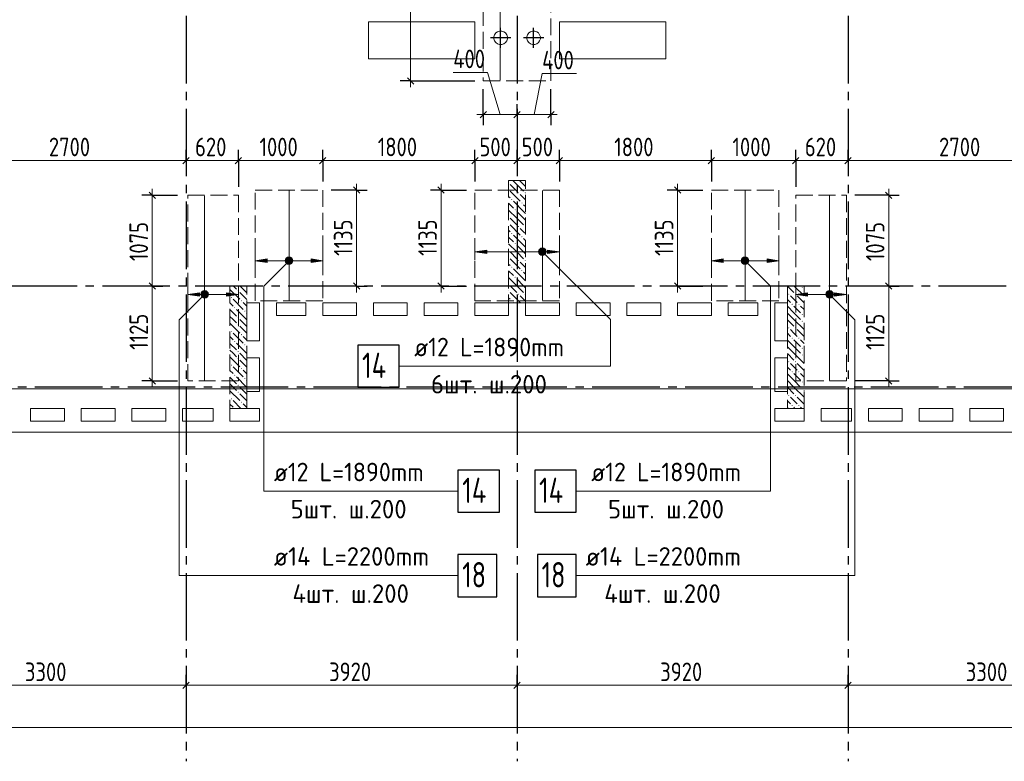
# Model space of a CAD drawing. Header units: millimetres. Extents: x 0 to 61017, y 0 to 42000.
# Tile 3 of 21: x 11830 to 23489, y 15970 to 24755. Entities that reach past the tile are written whole.
import ezdxf

# ---------------------------------------------------------------- set-up
doc = ezdxf.new("R2010")
doc.units = ezdxf.units.MM
doc.linetypes.add('______2', pattern=[270, 200, -70])
doc.linetypes.add('______5', pattern=[1100, 800, -100, 100, -100])
for name, color, linetype, lineweight in [('Standard', 7, 'Continuous', 25), ('ДОП Верх по У', 7, 'Continuous', 25), ('ЖБ Перекрытие верхний уровень', 7, 'Continuous', 35), ('ЖБ Пилон', 7, 'Continuous', 35), ('Оси', 40, '______5', 18), ('Позиционная метка номер позиции', 7, 'Continuous', 13), ('Примечания', 7, 'Continuous', 25)]:
    doc.layers.add(name, color=color, linetype=linetype, lineweight=lineweight)
doc.styles.add('GOST 2.304-81', font='txt')
doc.styles.add('ISOCPEUR', font='txt')

msp = doc.modelspace()

# ---------------------------------------------------------------- hatches: boundary and pattern name
at = {"layer": 'ДОП Верх по У', "linetype": 'Continuous', "lineweight": 13, "transparency": 33554687}
for points in [[(17988, 22025), (18001, 21974), (18001, 22038)], [(18001, 22038), (18020, 21968), (18020, 22043)], [(18001, 22038), (18001, 21974), (18020, 21968)], [(18020, 22043), (18020, 21968), (18039, 21974)], [(18020, 22043), (18039, 21974), (18039, 22038)], [(18039, 22038), (18039, 21974), (18052, 21987)], [(18039, 22038), (18052, 21987), (18052, 22025)], [(14988, 21881), (14988, 21919), (14982, 21900)], [(14988, 21919), (15001, 21868), (15001, 21932)], [(14988, 21919), (14988, 21881), (15001, 21868)], [(15001, 21932), (15020, 21862), (15020, 21938)], [(15001, 21932), (15001, 21868), (15020, 21862)], [(15020, 21938), (15020, 21862), (15039, 21868)], [(15020, 21938), (15039, 21868), (15039, 21932)], [(15039, 21932), (15039, 21868), (15052, 21881)], [(15039, 21932), (15052, 21881), (15052, 21919)], [(15052, 21919), (15052, 21881), (15057, 21900)], [(15280, 21880), (15420, 21900), (15280, 21920)], [(17988, 21987), (17988, 22025), (17982, 22006)], [(17988, 22025), (17988, 21987), (18001, 21974)], [(18052, 22025), (18052, 21987), (18057, 22006)], [(18080, 21986), (18220, 22006), (18080, 22026)], [(20388, 21881), (20388, 21919), (20382, 21900)], [(20388, 21919), (20401, 21868), (20401, 21932)], [(20388, 21919), (20388, 21881), (20401, 21868)], [(20401, 21932), (20420, 21862), (20420, 21938)], [(20401, 21932), (20401, 21868), (20420, 21862)], [(20420, 21938), (20420, 21862), (20439, 21868)], [(20420, 21938), (20439, 21868), (20439, 21932)], [(20439, 21932), (20439, 21868), (20452, 21881)], [(20439, 21932), (20452, 21881), (20452, 21919)], [(20452, 21919), (20452, 21881), (20457, 21900)], [(20680, 21880), (20820, 21900), (20680, 21920)], [(13988, 21481), (13988, 21519), (13982, 21500)], [(13988, 21519), (14001, 21468), (14001, 21532)], [(13988, 21519), (13988, 21481), (14001, 21468)], [(14001, 21532), (14020, 21462), (14020, 21538)], [(14001, 21532), (14001, 21468), (14020, 21462)], [(14020, 21538), (14020, 21462), (14039, 21468)], [(14020, 21538), (14039, 21468), (14039, 21532)], [(14039, 21532), (14039, 21468), (14052, 21481)], [(14039, 21532), (14052, 21481), (14052, 21519)], [(14052, 21519), (14052, 21481), (14057, 21500)], [(14280, 21480), (14420, 21500), (14280, 21520)], [(21388, 21481), (21388, 21519), (21382, 21500)], [(21388, 21519), (21401, 21468), (21401, 21532)], [(21388, 21519), (21388, 21481), (21401, 21468)], [(21401, 21532), (21420, 21462), (21420, 21538)], [(21401, 21532), (21401, 21468), (21420, 21462)], [(21420, 21538), (21420, 21462), (21439, 21468)], [(21420, 21538), (21439, 21468), (21439, 21532)], [(21439, 21532), (21439, 21468), (21452, 21481)], [(21439, 21532), (21452, 21481), (21452, 21519)], [(21452, 21519), (21452, 21481), (21457, 21500)], [(21480, 21480), (21620, 21500), (21480, 21520)]]:
    msp.add_hatch(color=7, dxfattribs=at).paths.add_polyline_path(points)
for points in [[(14760, 21880), (14620, 21900), (14760, 21920)], [(17360, 21986), (17220, 22006), (17360, 22026)], [(20160, 21880), (20020, 21900), (20160, 21920)], [(13960, 21480), (13820, 21500), (13960, 21520)], [(21160, 21480), (21020, 21500), (21160, 21520)]]:
    msp.add_hatch(color=7, dxfattribs=at).paths.add_polyline_path(points, flags=16)
at = {"layer": 'ЖБ Пилон', "linetype": 'Continuous', "lineweight": 18, "transparency": 33554687}
for points in [[(17620, 22827), (17623, 22823), (17620, 22820)], [(17620, 22747), (17623, 22743), (17620, 22740)], [(17650, 22623), (17657, 22630), (17663, 22623), (17657, 22617)], [(17730, 22703), (17737, 22710), (17743, 22703), (17737, 22697)], [(17810, 22703), (17817, 22710), (17820, 22707), (17820, 22700), (17817, 22697)], [(17690, 22503), (17697, 22510), (17703, 22503), (17697, 22497)], [(17770, 22583), (17777, 22590), (17783, 22583), (17777, 22577)], [(17620, 22427), (17623, 22423), (17620, 22420)], [(17620, 22347), (17623, 22343), (17620, 22340)], [(17730, 22303), (17737, 22310), (17743, 22303), (17737, 22297)], [(17810, 22303), (17817, 22310), (17820, 22307), (17820, 22300), (17817, 22297)], [(17650, 22223), (17657, 22230), (17663, 22223), (17657, 22217)], [(17770, 22183), (17777, 22190), (17783, 22183), (17777, 22177)], [(17690, 22103), (17697, 22110), (17703, 22103), (17697, 22097)], [(17620, 22027), (17623, 22023), (17620, 22020)], [(17620, 21947), (17623, 21943), (17620, 21940)], [(17650, 21823), (17657, 21830), (17663, 21823), (17657, 21817)], [(17730, 21903), (17737, 21910), (17743, 21903), (17737, 21897)], [(17810, 21903), (17817, 21910), (17820, 21907), (17820, 21900), (17817, 21897)], [(17690, 21703), (17697, 21710), (17703, 21703), (17697, 21697)], [(17770, 21783), (17777, 21790), (17783, 21783), (17777, 21777)], [(17620, 21627), (17623, 21623), (17620, 21620)], [(21090, 21583), (21097, 21590), (21103, 21583), (21097, 21577)], [(14330, 21463), (14337, 21470), (14343, 21463), (14337, 21457)], [(14410, 21543), (14417, 21550), (14423, 21543), (14417, 21537)], [(17620, 21547), (17623, 21543), (17620, 21540)], [(17730, 21503), (17737, 21510), (17743, 21503), (17737, 21497)], [(17810, 21503), (17817, 21510), (17820, 21507), (17820, 21500), (17817, 21497)], [(20930, 21503), (20937, 21510), (20943, 21503), (20937, 21497)], [(21010, 21503), (21017, 21510), (21023, 21503), (21017, 21497)], [(14370, 21343), (14377, 21350), (14383, 21343), (14377, 21337)], [(14450, 21423), (14457, 21430), (14463, 21423), (14457, 21417)], [(17650, 21423), (17657, 21430), (17663, 21423), (17657, 21417)], [(20970, 21383), (20977, 21390), (20983, 21383), (20977, 21377)], [(21050, 21383), (21057, 21390), (21063, 21383), (21057, 21377)], [(14410, 21223), (14417, 21230), (14423, 21223), (14417, 21217)], [(14490, 21303), (14497, 21310), (14503, 21303), (14497, 21297)], [(21090, 21263), (21097, 21270), (21103, 21263), (21097, 21257)], [(14410, 21143), (14417, 21150), (14423, 21143), (14417, 21137)], [(20930, 21103), (20937, 21110), (20943, 21103), (20937, 21097)], [(21010, 21103), (21017, 21110), (21023, 21103), (21017, 21097)], [(21090, 21183), (21097, 21190), (21103, 21183), (21097, 21177)], [(14330, 21063), (14337, 21070), (14343, 21063), (14337, 21057)], [(14450, 21023), (14457, 21030), (14463, 21023), (14457, 21017)], [(20970, 20983), (20977, 20990), (20983, 20983), (20977, 20977)], [(21050, 20983), (21057, 20990), (21063, 20983), (21057, 20977)], [(14370, 20943), (14377, 20950), (14383, 20943), (14377, 20937)], [(14490, 20903), (14497, 20910), (14503, 20903), (14497, 20897)], [(21090, 20863), (21097, 20870), (21103, 20863), (21097, 20857)], [(14410, 20823), (14417, 20830), (14423, 20823), (14417, 20817)], [(21090, 20783), (21097, 20790), (21103, 20783), (21097, 20777)], [(14330, 20663), (14337, 20670), (14343, 20663), (14337, 20657)], [(14410, 20743), (14417, 20750), (14423, 20743), (14417, 20737)], [(20930, 20703), (20937, 20710), (20943, 20703), (20937, 20697)], [(21010, 20703), (21017, 20710), (21023, 20703), (21017, 20697)], [(14370, 20543), (14377, 20550), (14383, 20543), (14377, 20537)], [(14450, 20623), (14457, 20630), (14463, 20623), (14457, 20617)], [(20970, 20583), (20977, 20590), (20983, 20583), (20977, 20577)], [(21050, 20583), (21057, 20590), (21063, 20583), (21057, 20577)], [(14410, 20423), (14417, 20430), (14423, 20423), (14417, 20417)], [(14490, 20503), (14497, 20510), (14503, 20503), (14497, 20497)], [(21090, 20463), (21097, 20470), (21103, 20463), (21097, 20457)], [(14410, 20343), (14417, 20350), (14423, 20343), (14417, 20337)], [(20930, 20303), (20937, 20310), (20943, 20303), (20937, 20297)], [(21010, 20303), (21017, 20310), (21023, 20303), (21017, 20297)], [(21090, 20383), (21097, 20390), (21103, 20383), (21097, 20377)], [(14330, 20263), (14337, 20270), (14343, 20263), (14337, 20257)], [(14450, 20223), (14457, 20230), (14463, 20223), (14457, 20217)], [(20970, 20183), (20977, 20190), (20983, 20183), (20977, 20177)], [(21050, 20183), (21057, 20190), (21063, 20183), (21057, 20177)]]:
    msp.add_hatch(color=7, dxfattribs=at).paths.add_polyline_path(points, flags=16)
at = {"layer": 'Позиционная метка номер позиции', "linetype": 'Continuous', "lineweight": 13, "transparency": 33554687}
for points in [[(17977, 22017), (18009, 22049), (17988, 22038)], [(18009, 22049), (17977, 22017), (17977, 21995)], [(18009, 22049), (17977, 21995), (18031, 22049)], [(18031, 22049), (17977, 21995), (17988, 21974)], [(18031, 22049), (17988, 21974), (18052, 22038)], [(18052, 22038), (17988, 21974), (18009, 21963)], [(18052, 22038), (18009, 21963), (18063, 22017)], [(15052, 21868), (14988, 21932), (14977, 21911)], [(15063, 21889), (15009, 21943), (14988, 21932)], [(15063, 21889), (14988, 21932), (15052, 21868)], [(15063, 21911), (15031, 21943), (15009, 21943)], [(15063, 21911), (15009, 21943), (15063, 21889)], [(15031, 21943), (15063, 21911), (15052, 21932)], [(18063, 22017), (18009, 21963), (18031, 21963)], [(18063, 22017), (18031, 21963), (18063, 21995)], [(18063, 21995), (18031, 21963), (18052, 21974)], [(20377, 21911), (20409, 21943), (20388, 21932)], [(20409, 21943), (20377, 21911), (20377, 21889)], [(20409, 21943), (20377, 21889), (20431, 21943)], [(20431, 21943), (20377, 21889), (20388, 21868)], [(20431, 21943), (20388, 21868), (20452, 21932)], [(20452, 21932), (20388, 21868), (20409, 21857)], [(20452, 21932), (20409, 21857), (20463, 21911)], [(15052, 21868), (14977, 21911), (15031, 21857)], [(15031, 21857), (14977, 21911), (14977, 21889)], [(15031, 21857), (14977, 21889), (15009, 21857)], [(15009, 21857), (14977, 21889), (14988, 21868)], [(20463, 21911), (20409, 21857), (20431, 21857)], [(20463, 21911), (20431, 21857), (20463, 21889)], [(20463, 21889), (20431, 21857), (20452, 21868)], [(14052, 21468), (13988, 21532), (13977, 21511)], [(14052, 21468), (13977, 21511), (14031, 21457)], [(14031, 21457), (13977, 21511), (13977, 21489)], [(14031, 21457), (13977, 21489), (14009, 21457)], [(14009, 21457), (13977, 21489), (13988, 21468)], [(14063, 21489), (14009, 21543), (13988, 21532)], [(14063, 21489), (13988, 21532), (14052, 21468)], [(14063, 21511), (14031, 21543), (14009, 21543)], [(14063, 21511), (14009, 21543), (14063, 21489)], [(14031, 21543), (14063, 21511), (14052, 21532)], [(21377, 21511), (21409, 21543), (21388, 21532)], [(21409, 21543), (21377, 21511), (21377, 21489)], [(21409, 21543), (21377, 21489), (21431, 21543)], [(21431, 21543), (21377, 21489), (21388, 21468)], [(21431, 21543), (21388, 21468), (21452, 21532)], [(21452, 21532), (21388, 21468), (21409, 21457)], [(21452, 21532), (21409, 21457), (21463, 21511)], [(21463, 21511), (21409, 21457), (21431, 21457)], [(21463, 21511), (21431, 21457), (21463, 21489)], [(21463, 21489), (21431, 21457), (21452, 21468)]]:
    msp.add_hatch(color=7, dxfattribs=at).paths.add_polyline_path(points)

# ---------------------------------------------------------------- linework, layer by layer
at = {"layer": 'Standard', "color": 7, "linetype": 'Continuous', "lineweight": 13, "transparency": 33554687}
for p, q in [((16459, 26230), (16459, 24030)), ((16459, 24030), (16459, 23955)), ((17371, 24130), (16964, 24130)), ((17520, 23630), (17371, 24130)), ((17920, 23630), (18016, 24116)), ((18016, 24116), (18423, 24116)), ((17320, 23630), (17245, 23630)), ((17320, 23630), (17720, 23630)), ((17720, 23630), (18120, 23630)), ((18120, 23630), (18195, 23630)), ((11100, 23087), (13800, 23087)), ((13800, 23087), (14420, 23087)), ((14420, 23087), (15420, 23087)), ((15420, 23087), (17220, 23087)), ((17220, 23087), (17720, 23087)), ((17720, 23087), (18220, 23087)), ((18220, 23087), (20020, 23087)), ((20020, 23087), (21020, 23087)), ((21020, 23087), (21640, 23087)), ((21640, 23087), (24340, 23087)), ((13400, 22675), (13400, 22750)), ((15820, 22737), (15820, 22812)), ((16820, 22737), (16820, 22812)), ((19620, 22737), (19620, 22812)), ((22120, 22675), (22120, 22750)), ((13400, 21600), (13400, 20475)), ((15820, 21600), (15820, 21525)), ((16820, 21600), (16820, 21525)), ((19620, 21600), (19620, 21525)), ((22120, 21600), (22120, 20475)), ((13400, 20475), (13400, 20400)), ((22120, 20475), (22120, 20400)), ((10500, 16870), (13800, 16870)), ((13800, 16870), (17720, 16870)), ((17720, 16870), (21640, 16870)), ((21640, 16870), (24940, 16870)), ((49280, 16370), (7200, 16370))]:
    msp.add_line(p, q, dxfattribs=at)
at = {"layer": 'Standard', "color": 8, "linetype": '______5', "lineweight": -3, "transparency": 33554687}
for p, q in [((17525, 24420), (17525, 24660)), ((17915, 24420), (17915, 24660)), ((17645, 24540), (17405, 24540)), ((18035, 24540), (17795, 24540))]:
    msp.add_line(p, q, dxfattribs=at)
at = {"layer": 'Standard', "color": 251, "linetype": 'Continuous', "lineweight": -3, "true_color": 0x656565, "transparency": 33554687}
for p, q in [((16459, 24030), (16334, 24030)), ((16459, 24030), (16584, 24030)), ((16459, 24030), (17220, 24030)), ((17320, 23630), (17320, 23930)), ((18120, 23630), (18120, 23930)), ((17320, 23630), (17320, 23755)), ((17720, 23630), (17720, 23755)), ((18120, 23630), (18120, 23755)), ((17320, 23630), (17320, 23505)), ((17720, 23630), (17720, 23505)), ((17720, 23630), (17720, 23630)), ((18120, 23630), (18120, 23505)), ((13800, 23087), (13800, 23212)), ((14420, 23087), (14420, 23212)), ((15420, 23087), (15420, 23212)), ((17220, 23087), (17220, 23212)), ((17720, 23087), (17720, 23212)), ((18220, 23087), (18220, 23212)), ((20020, 23087), (20020, 23212)), ((21020, 23087), (21020, 23212)), ((21640, 23087), (21640, 23212)), ((13800, 23087), (13800, 22962)), ((13800, 23087), (13800, 23087)), ((14420, 23087), (14420, 22962)), ((14420, 23087), (14420, 22775)), ((15420, 23087), (15420, 22962)), ((15420, 23087), (15420, 22837)), ((17220, 23087), (17220, 22962)), ((17220, 23087), (17220, 22837)), ((17720, 23087), (17720, 22962)), ((17720, 23087), (17720, 23087)), ((18220, 23087), (18220, 22962)), ((18220, 23087), (18220, 22837)), ((20020, 23087), (20020, 22962)), ((20020, 23087), (20020, 22837)), ((21020, 23087), (21020, 22962)), ((21020, 23087), (21020, 22775)), ((21640, 23087), (21640, 22962)), ((21640, 23087), (21640, 23028)), ((15820, 22737), (15520, 22737)), ((15820, 22737), (15695, 22737)), ((15820, 22737), (15945, 22737)), ((16820, 22737), (16695, 22737)), ((16820, 22737), (16945, 22737)), ((16820, 22737), (17120, 22737)), ((19620, 22737), (19495, 22737)), ((19620, 22737), (19745, 22737)), ((19620, 22737), (19920, 22737)), ((13400, 22675), (13275, 22675)), ((13400, 22675), (13525, 22675)), ((13400, 22675), (13700, 22675)), ((22120, 22675), (21720, 22675)), ((22120, 22675), (21995, 22675)), ((22120, 22675), (22245, 22675)), ((13400, 21600), (13275, 21600)), ((13400, 21600), (13391, 21600)), ((13400, 21600), (13525, 21600)), ((15820, 21600), (15520, 21600)), ((15820, 21600), (15695, 21600)), ((15820, 21600), (15945, 21600)), ((16820, 21600), (16695, 21600)), ((16820, 21600), (16945, 21600)), ((16820, 21600), (17120, 21600)), ((19620, 21600), (19495, 21600)), ((19620, 21600), (19745, 21600)), ((19620, 21600), (19920, 21600)), ((22120, 21600), (21995, 21600)), ((22120, 21600), (22245, 21600)), ((22120, 21600), (22120, 21600)), ((13400, 20475), (13275, 20475)), ((13400, 20475), (13525, 20475)), ((13400, 20475), (13700, 20475)), ((22120, 20475), (21720, 20475)), ((22120, 20475), (21995, 20475)), ((22120, 20475), (22245, 20475)), ((13800, 16870), (13800, 16995)), ((17720, 16870), (17720, 16995)), ((21640, 16870), (21640, 16995)), ((13800, 16870), (13800, 16745)), ((13800, 16870), (13800, 16418)), ((17720, 16870), (17720, 16745)), ((17720, 16870), (17720, 16418)), ((21640, 16870), (21640, 16745)), ((21640, 16870), (21640, 16418))]:
    msp.add_line(p, q, dxfattribs=at)
at = {"layer": 'Standard', "color": 7, "linetype": 'Continuous', "lineweight": 25, "transparency": 33554687}
for p, q in [((16422, 24067), (16497, 23992)), ((17282, 23592), (17357, 23667)), ((17682, 23592), (17757, 23667)), ((18082, 23592), (18157, 23667)), ((13762, 23049), (13837, 23124)), ((14382, 23049), (14457, 23124)), ((15382, 23049), (15457, 23124)), ((17182, 23049), (17257, 23124)), ((17682, 23049), (17757, 23124)), ((18182, 23049), (18257, 23124)), ((19982, 23049), (20057, 23124)), ((20982, 23049), (21057, 23124)), ((21602, 23049), (21677, 23124)), ((15782, 22774), (15857, 22699)), ((16782, 22774), (16857, 22699)), ((19582, 22774), (19657, 22699)), ((13362, 22712), (13437, 22638)), ((22082, 22712), (22157, 22638)), ((13362, 21638), (13437, 21562)), ((15782, 21638), (15857, 21562)), ((16782, 21638), (16857, 21562)), ((19582, 21638), (19657, 21562)), ((22082, 21638), (22157, 21562)), ((13362, 20512), (13437, 20438)), ((22082, 20512), (22157, 20438)), ((13762, 16833), (13837, 16907)), ((17682, 16833), (17757, 16907)), ((21602, 16833), (21677, 16907))]:
    msp.add_line(p, q, dxfattribs=at)
at = {"layer": 'Standard', "color": 254, "linetype": 'Continuous', "lineweight": 13, "true_color": 0xc4c4ff, "transparency": 33554687}
msp.add_lwpolyline([(7300, 20382), (49180, 20382), (49180, 34569), (7300, 34569), (7300, 20382)], dxfattribs=at)
at = {"layer": 'Standard', "color": 7, "linetype": 'Continuous', "lineweight": 13, "transparency": 33554687}
for points in [[(15820, 22737), (15820, 21865), (15820, 21865), (15820, 21600)], [(16820, 22737), (16820, 21866), (16820, 21866), (16820, 21600)], [(19620, 22737), (19620, 21867), (19620, 21867), (19620, 21600)], [(13400, 22675), (13400, 21802), (13400, 21802), (13400, 21600)], [(22120, 22675), (22120, 21806), (22120, 21806), (22120, 21600)]]:
    msp.add_lwpolyline(points, dxfattribs=at)
at = {"layer": 'ДОП Верх по У', "color": 7, "linetype": 'Continuous', "lineweight": 18, "transparency": 33554687}
for p, q in [((17520, 26223), (17520, 24037)), ((14020, 22668), (14020, 20482)), ((15020, 22731), (15020, 21431)), ((18020, 22731), (18020, 21431)), ((20420, 22731), (20420, 21431)), ((21420, 22668), (21420, 20482))]:
    msp.add_line(p, q, dxfattribs=at)
at = {"layer": 'ДОП Верх по У', "color": 251, "linetype": 'Continuous', "lineweight": 13, "true_color": 0x494949, "transparency": 33554687}
for p, q in [((17220, 22006), (17220, 22106)), ((18020, 22043), (18020, 22043)), ((18220, 22006), (18220, 22106)), ((14620, 21900), (14620, 22000)), ((14620, 21900), (14760, 21920)), ((14760, 21920), (14760, 21880)), ((15020, 21938), (15020, 21938)), ((15420, 21900), (15280, 21920)), ((15280, 21920), (15280, 21880)), ((15420, 21900), (15420, 22000)), ((17220, 22006), (17360, 22026)), ((17360, 21986), (17220, 22006)), ((17220, 22006), (17220, 21906)), ((17220, 22006), (17220, 22006)), ((17360, 22026), (17360, 21986)), ((17360, 22006), (17990, 22006)), ((18020, 21968), (18020, 21968)), ((18050, 22006), (18080, 22006)), ((18220, 22006), (18080, 22026)), ((18080, 22026), (18080, 21986)), ((18080, 21986), (18220, 22006)), ((18220, 22006), (18220, 21906)), ((18220, 22006), (18220, 22006)), ((20020, 21900), (20020, 22000)), ((20020, 21900), (20160, 21920)), ((20160, 21920), (20160, 21880)), ((20420, 21938), (20420, 21938)), ((20820, 21900), (20680, 21920)), ((20680, 21920), (20680, 21880)), ((20820, 21900), (20820, 22000)), ((14760, 21880), (14620, 21900)), ((14620, 21900), (14620, 21800)), ((14620, 21900), (14620, 21900)), ((14760, 21900), (14990, 21900)), ((15020, 21862), (15020, 21862)), ((15050, 21900), (15280, 21900)), ((15280, 21880), (15420, 21900)), ((15420, 21900), (15420, 21800)), ((15420, 21900), (15420, 21900)), ((20160, 21880), (20020, 21900)), ((20020, 21900), (20020, 21800)), ((20020, 21900), (20020, 21900)), ((20160, 21900), (20390, 21900)), ((20420, 21862), (20420, 21862)), ((20450, 21900), (20680, 21900)), ((20680, 21880), (20820, 21900)), ((20820, 21900), (20820, 21800)), ((20820, 21900), (20820, 21900)), ((13820, 21500), (13820, 21600)), ((14420, 21500), (14420, 21600)), ((21020, 21500), (21020, 21600)), ((21620, 21500), (21620, 21600)), ((13820, 21500), (13960, 21520)), ((13960, 21480), (13820, 21500)), ((13820, 21500), (13820, 21400)), ((13820, 21500), (13820, 21500)), ((13960, 21520), (13960, 21480)), ((13960, 21500), (13990, 21500)), ((14020, 21538), (14020, 21538)), ((14020, 21462), (14020, 21462)), ((14050, 21500), (14280, 21500)), ((14420, 21500), (14280, 21520)), ((14280, 21520), (14280, 21480)), ((14280, 21480), (14420, 21500)), ((14420, 21500), (14420, 21400)), ((14420, 21500), (14420, 21500)), ((21020, 21500), (21160, 21520)), ((21160, 21480), (21020, 21500)), ((21020, 21500), (21020, 21400)), ((21020, 21500), (21020, 21500)), ((21160, 21520), (21160, 21480)), ((21160, 21500), (21390, 21500)), ((21420, 21538), (21420, 21538)), ((21420, 21462), (21420, 21462)), ((21450, 21500), (21480, 21500)), ((21620, 21500), (21480, 21520)), ((21480, 21520), (21480, 21480)), ((21480, 21480), (21620, 21500)), ((21620, 21500), (21620, 21400)), ((21620, 21500), (21620, 21500))]:
    msp.add_line(p, q, dxfattribs=at)
at = {"layer": 'ДОП Верх по У', "color": 7, "linetype": 'Continuous', "lineweight": 13, "transparency": 33554687}
for p, q in [((16482, 20650), (18524, 20650)), ((14820, 19170), (16862, 19170)), ((18578, 19170), (20620, 19170)), ((14820, 18170), (16928, 18170)), ((18512, 18170), (20620, 18170))]:
    msp.add_line(p, q, dxfattribs=at)
at = {"layer": 'ДОП Верх по У', "color": 7, "linetype": 'Continuous', "lineweight": 25, "transparency": 33554687}
for points in [[(15834, 20400), (16324, 20400), (16324, 20900), (15834, 20900), (15834, 20400)], [(17020, 18920), (17510, 18920), (17510, 19420), (17020, 19420), (17020, 18920)], [(17930, 18920), (18420, 18920), (18420, 19420), (17930, 19420), (17930, 18920)], [(17020, 17920), (17480, 17920), (17480, 18420), (17020, 18420), (17020, 17920)], [(17960, 17920), (18420, 17920), (18420, 18420), (17960, 18420), (17960, 17920)]]:
    msp.add_lwpolyline(points, dxfattribs=at)
at = {"layer": 'ДОП Верх по У', "color": 251, "linetype": 'Continuous', "lineweight": 13, "true_color": 0x494949, "transparency": 33554687}
for centre in [(18020, 22006), (15020, 21900), (20420, 21900), (14020, 21500), (21420, 21500)]:
    msp.add_circle(centre, 37.5, dxfattribs=at)
at = {"layer": 'ЖБ Перекрытие верхний уровень', "color": 7, "linetype": 'Continuous', "lineweight": 18, "transparency": 33554687}
for p, q in [((17220, 24730), (15960, 24730)), ((15960, 24730), (15960, 24290)), ((17220, 24290), (17220, 24730)), ((19480, 24730), (18220, 24730)), ((18220, 24730), (18220, 24290)), ((19480, 24290), (19480, 24730)), ((17488, 24612), (17468, 24597)), ((17512, 24620), (17488, 24612)), ((17538, 24620), (17512, 24620)), ((17562, 24612), (17538, 24620)), ((17582, 24597), (17562, 24612)), ((17878, 24612), (17858, 24597)), ((17902, 24620), (17878, 24612)), ((17928, 24620), (17902, 24620)), ((17952, 24612), (17928, 24620)), ((17972, 24597), (17952, 24612)), ((17453, 24577), (17445, 24553)), ((17445, 24553), (17445, 24527)), ((17445, 24527), (17453, 24503)), ((17468, 24597), (17453, 24577)), ((17453, 24503), (17468, 24483)), ((17468, 24483), (17488, 24468)), ((17562, 24468), (17582, 24483)), ((17597, 24577), (17582, 24597)), ((17582, 24483), (17597, 24503)), ((17605, 24553), (17597, 24577)), ((17597, 24503), (17605, 24527)), ((17605, 24527), (17605, 24553)), ((17843, 24577), (17835, 24553)), ((17835, 24553), (17835, 24527)), ((17835, 24527), (17843, 24503)), ((17858, 24597), (17843, 24577)), ((17843, 24503), (17858, 24483)), ((17858, 24483), (17878, 24468)), ((17952, 24468), (17972, 24483)), ((17987, 24577), (17972, 24597)), ((17972, 24483), (17987, 24503)), ((17995, 24553), (17987, 24577)), ((17987, 24503), (17995, 24527)), ((17995, 24527), (17995, 24553)), ((17488, 24468), (17512, 24460)), ((17512, 24460), (17538, 24460)), ((17538, 24460), (17562, 24468)), ((17878, 24468), (17902, 24460)), ((17902, 24460), (17928, 24460)), ((17928, 24460), (17952, 24468)), ((15960, 24290), (17220, 24290)), ((18220, 24290), (19480, 24290)), ((14520, 20950), (14520, 21400)), ((14520, 21400), (14670, 21400)), ((14670, 21400), (14670, 20950)), ((14870, 21250), (14870, 21400)), ((14870, 21400), (15220, 21400)), ((15220, 21400), (15220, 21250)), ((15420, 21400), (15820, 21400)), ((15420, 21250), (15420, 21400)), ((15820, 21400), (15820, 21250)), ((16020, 21250), (16020, 21400)), ((16020, 21400), (16420, 21400)), ((16420, 21400), (16420, 21250)), ((16620, 21250), (16620, 21400)), ((16620, 21400), (17020, 21400)), ((17020, 21400), (17020, 21250)), ((17220, 21250), (17220, 21400)), ((17220, 21400), (17620, 21400)), ((17620, 21400), (17620, 21250)), ((17820, 21250), (17820, 21400)), ((17820, 21400), (18220, 21400)), ((18220, 21400), (18220, 21250)), ((18420, 21250), (18420, 21400)), ((18420, 21400), (18820, 21400)), ((18820, 21400), (18820, 21250)), ((19020, 21250), (19020, 21400)), ((19020, 21400), (19420, 21400)), ((19420, 21400), (19420, 21250)), ((19620, 21250), (19620, 21400)), ((19620, 21400), (20020, 21400)), ((20020, 21400), (20020, 21250)), ((20220, 21250), (20220, 21400)), ((20220, 21400), (20570, 21400)), ((20570, 21400), (20570, 21250)), ((20770, 21400), (20920, 21400)), ((20770, 20950), (20770, 21400)), ((20920, 21400), (20920, 20950)), ((15220, 21250), (14870, 21250)), ((15820, 21250), (15420, 21250)), ((16420, 21250), (16020, 21250)), ((17020, 21250), (16620, 21250)), ((17620, 21250), (17220, 21250)), ((18220, 21250), (17820, 21250)), ((18820, 21250), (18420, 21250)), ((19420, 21250), (19020, 21250)), ((20020, 21250), (19620, 21250)), ((20570, 21250), (20220, 21250)), ((14670, 20950), (14520, 20950)), ((20920, 20950), (20770, 20950)), ((14520, 20350), (14520, 20750)), ((14520, 20750), (14670, 20750)), ((14670, 20750), (14670, 20350)), ((20770, 20350), (20770, 20750)), ((20770, 20750), (20920, 20750)), ((20920, 20750), (20920, 20350)), ((14670, 20350), (14520, 20350)), ((20920, 20350), (20770, 20350)), ((11960, 20000), (11960, 20150)), ((11960, 20150), (12360, 20150)), ((12360, 20150), (12360, 20000)), ((12560, 20000), (12560, 20150)), ((12560, 20150), (12960, 20150)), ((12960, 20150), (12960, 20000)), ((13160, 20000), (13160, 20150)), ((13160, 20150), (13560, 20150)), ((13560, 20150), (13560, 20000)), ((13760, 20000), (13760, 20150)), ((13760, 20150), (14120, 20150)), ((14120, 20150), (14120, 20000)), ((14320, 20000), (14320, 20150)), ((14320, 20150), (14670, 20150)), ((14670, 20150), (14670, 20000)), ((20770, 20150), (21120, 20150)), ((20770, 20000), (20770, 20150)), ((21120, 20150), (21120, 20000)), ((21320, 20000), (21320, 20150)), ((21320, 20150), (21680, 20150)), ((21680, 20150), (21680, 20000)), ((21880, 20000), (21880, 20150)), ((21880, 20150), (22280, 20150)), ((22280, 20150), (22280, 20000)), ((22480, 20150), (22880, 20150)), ((22480, 20000), (22480, 20150)), ((22880, 20150), (22880, 20000)), ((23080, 20000), (23080, 20150)), ((23080, 20150), (23480, 20150)), ((23480, 20150), (23480, 20000)), ((12360, 20000), (11960, 20000)), ((12960, 20000), (12560, 20000)), ((13560, 20000), (13160, 20000)), ((14120, 20000), (13760, 20000)), ((14670, 20000), (14320, 20000)), ((21120, 20000), (20770, 20000)), ((21680, 20000), (21320, 20000)), ((22280, 20000), (21880, 20000)), ((22880, 20000), (22480, 20000)), ((23480, 20000), (23080, 20000)), ((7100, 19870), (28240, 19870))]:
    msp.add_line(p, q, dxfattribs=at)
at = {"layer": 'ЖБ Пилон', "color": 253, "linetype": '______2', "lineweight": 13, "true_color": 0xa0a0a0, "transparency": 33554687}
for p, q in [((17620, 22850), (17620, 21400)), ((17820, 22850), (17620, 22850)), ((17820, 21400), (17820, 22850)), ((14320, 21600), (14320, 20150)), ((14520, 21600), (14320, 21600)), ((14520, 20150), (14520, 21600)), ((20920, 21600), (20920, 20150)), ((21120, 21600), (20920, 21600)), ((21120, 20150), (21120, 21600)), ((17620, 21400), (17820, 21400)), ((14320, 20150), (14520, 20150)), ((20920, 20150), (21120, 20150))]:
    msp.add_line(p, q, dxfattribs=at)
at = {"layer": 'ЖБ Пилон', "color": 9, "linetype": 'Continuous', "lineweight": 18, "true_color": 0xc7c7c7, "transparency": 33554687}
for p, q in [((17637, 22803), (17717, 22723)), ((17717, 22803), (17670, 22850)), ((17717, 22803), (17797, 22723)), ((17750, 22850), (17797, 22803)), ((17797, 22803), (17820, 22780)), ((17620, 22660), (17637, 22643)), ((17637, 22723), (17757, 22603)), ((17797, 22643), (17757, 22683)), ((17820, 22620), (17797, 22643)), ((17620, 22580), (17677, 22523)), ((17797, 22483), (17677, 22603)), ((17797, 22563), (17820, 22540)), ((17717, 22403), (17620, 22500)), ((17637, 22403), (17717, 22323)), ((17717, 22483), (17797, 22403)), ((17717, 22403), (17797, 22323)), ((17797, 22483), (17820, 22460)), ((17797, 22403), (17820, 22380)), ((17637, 22323), (17757, 22203)), ((17797, 22243), (17757, 22283)), ((17620, 22260), (17637, 22243)), ((17620, 22180), (17677, 22123)), ((17797, 22083), (17677, 22203)), ((17820, 22220), (17797, 22243)), ((17797, 22163), (17820, 22140)), ((17717, 22003), (17620, 22100)), ((17717, 22083), (17797, 22003)), ((17797, 22083), (17820, 22060)), ((17637, 22003), (17717, 21923)), ((17637, 21923), (17757, 21803)), ((17717, 22003), (17797, 21923)), ((17797, 22003), (17820, 21980)), ((17620, 21860), (17637, 21843)), ((17797, 21683), (17677, 21803)), ((17797, 21843), (17757, 21883)), ((17820, 21820), (17797, 21843)), ((17620, 21780), (17677, 21723)), ((17717, 21603), (17620, 21700)), ((17797, 21763), (17820, 21740)), ((14397, 21563), (14360, 21600)), ((14440, 21600), (14517, 21523)), ((17637, 21603), (17717, 21523)), ((17717, 21683), (17797, 21603)), ((17717, 21603), (17797, 21523)), ((17797, 21683), (17820, 21660)), ((17797, 21603), (17820, 21580)), ((20920, 21600), (20997, 21523)), ((21000, 21600), (21117, 21483)), ((14320, 21560), (14437, 21443)), ((14437, 21523), (14520, 21440)), ((17620, 21460), (17637, 21443)), ((17637, 21523), (17757, 21403)), ((17797, 21443), (17757, 21483)), ((20997, 21443), (20957, 21483)), ((21037, 21483), (21120, 21400)), ((21117, 21563), (21120, 21560)), ((14320, 21400), (14357, 21363)), ((14357, 21443), (14477, 21323)), ((14520, 21360), (14477, 21403)), ((17680, 21400), (17677, 21403)), ((17820, 21420), (17797, 21443)), ((20920, 21440), (20957, 21403)), ((20997, 21283), (20920, 21360)), ((21037, 21403), (20997, 21443)), ((20997, 21363), (21077, 21283)), ((21077, 21363), (21120, 21320)), ((14320, 21320), (14397, 21243)), ((14357, 21203), (14320, 21240)), ((14517, 21203), (14397, 21323)), ((14517, 21283), (14520, 21280)), ((20920, 21280), (20997, 21203)), ((20997, 21283), (21077, 21203)), ((21120, 21240), (21117, 21243)), ((14320, 21160), (14437, 21043)), ((14397, 21163), (14357, 21203)), ((14437, 21203), (14517, 21123)), ((14437, 21123), (14520, 21040)), ((14517, 21203), (14520, 21200)), ((20920, 21200), (20997, 21123)), ((20997, 21203), (21117, 21083)), ((21117, 21163), (21120, 21160)), ((14320, 21000), (14357, 20963)), ((14357, 21043), (14477, 20923)), ((14520, 20960), (14477, 21003)), ((20920, 21040), (20957, 21003)), ((20997, 21043), (20957, 21083)), ((21037, 21003), (20997, 21043)), ((21037, 21083), (21120, 21000)), ((14320, 20920), (14397, 20843)), ((14517, 20803), (14397, 20923)), ((14517, 20883), (14520, 20880)), ((20997, 20883), (20920, 20960)), ((20920, 20880), (20997, 20803)), ((20997, 20963), (21077, 20883)), ((20997, 20883), (21077, 20803)), ((21077, 20963), (21120, 20920)), ((14357, 20803), (14320, 20840)), ((14320, 20760), (14437, 20643)), ((14397, 20763), (14357, 20803)), ((14437, 20803), (14517, 20723)), ((14517, 20803), (14520, 20800)), ((20920, 20800), (20997, 20723)), ((20997, 20803), (21117, 20683)), ((21120, 20840), (21117, 20843)), ((21117, 20763), (21120, 20760)), ((14357, 20643), (14477, 20523)), ((14437, 20723), (14520, 20640)), ((20920, 20640), (20957, 20603)), ((20997, 20643), (20957, 20683)), ((21037, 20603), (20997, 20643)), ((21037, 20683), (21120, 20600)), ((14320, 20600), (14357, 20563)), ((14320, 20520), (14397, 20443)), ((14517, 20403), (14397, 20523)), ((14520, 20560), (14477, 20603)), ((20997, 20483), (20920, 20560)), ((20997, 20563), (21077, 20483)), ((21077, 20563), (21120, 20520)), ((14357, 20403), (14320, 20440)), ((14397, 20363), (14357, 20403)), ((14437, 20403), (14517, 20323)), ((14517, 20483), (14520, 20480)), ((14517, 20403), (14520, 20400)), ((20920, 20480), (20997, 20403)), ((20997, 20483), (21077, 20403)), ((20997, 20403), (21117, 20283)), ((21120, 20440), (21117, 20443)), ((14320, 20360), (14437, 20243)), ((14437, 20323), (14520, 20240)), ((20920, 20400), (20997, 20323)), ((21117, 20363), (21120, 20360)), ((14320, 20200), (14357, 20163)), ((14357, 20243), (14450, 20150)), ((14520, 20160), (14477, 20203)), ((20920, 20240), (20957, 20203)), ((20997, 20243), (20957, 20283)), ((21037, 20203), (20997, 20243)), ((21037, 20283), (21120, 20200)), ((20930, 20150), (20920, 20160)), ((20997, 20163), (21010, 20150)), ((21077, 20163), (21090, 20150))]:
    msp.add_line(p, q, dxfattribs=at)
at = {"layer": 'Оси', "color": 8, "linetype": '______5', "lineweight": -3, "transparency": 33554687}
for p, q in [((13800, 35800), (13800, 15970)), ((17720, 35800), (17720, 15970)), ((21640, 35800), (21640, 15970)), ((49910, 21600), (4600, 21600)), ((50210, 20400), (4600, 20400))]:
    msp.add_line(p, q, dxfattribs=at)
at = {"layer": 'Позиционная метка номер позиции', "color": 7, "linetype": 'Continuous', "lineweight": 13, "transparency": 33554687}
for p, q in [((17988, 22038), (17988, 22038)), ((18052, 22038), (18052, 22038)), ((14988, 21932), (14988, 21932)), ((15052, 21932), (15052, 21932)), ((17988, 21974), (17988, 21974)), ((18052, 21974), (18052, 21974)), ((20388, 21932), (20388, 21932)), ((20452, 21932), (20452, 21932)), ((14988, 21868), (14988, 21868)), ((15052, 21868), (15052, 21868)), ((20388, 21868), (20388, 21868)), ((20452, 21868), (20452, 21868)), ((13988, 21532), (13988, 21532)), ((13988, 21468), (13988, 21468)), ((14052, 21532), (14052, 21532)), ((14052, 21468), (14052, 21468)), ((21388, 21532), (21388, 21532)), ((21388, 21468), (21388, 21468)), ((21452, 21532), (21452, 21532)), ((21452, 21468), (21452, 21468))]:
    msp.add_line(p, q, dxfattribs=at)
for points in [[(18020, 22006), (18824, 21202), (18824, 20650), (16324, 20650)], [(15020, 21900), (14720, 21600), (14720, 19170), (17020, 19170)], [(20420, 21900), (20720, 21600), (20720, 19170), (18420, 19170)], [(14020, 21500), (13720, 21200), (13720, 18170), (17020, 18170)], [(21420, 21500), (21720, 21200), (21720, 18170), (18420, 18170)]]:
    msp.add_lwpolyline(points, dxfattribs=at)
for centre in [(18020, 22006), (15020, 21900), (20420, 21900), (14020, 21500), (21420, 21500)]:
    msp.add_circle(centre, 45, dxfattribs=at)
at = {"layer": 'Примечания', "color": 7, "linetype": '______2', "lineweight": 18, "transparency": 33554687}
for p, q in [((17320, 26230), (17320, 24030)), ((18120, 24030), (18120, 26230)), ((17320, 24030), (18120, 24030)), ((14620, 22737), (15420, 22737)), ((14620, 21425), (14620, 22737)), ((15420, 22737), (15420, 21425)), ((17220, 22737), (18220, 22737)), ((17220, 21425), (17220, 22737)), ((18220, 22737), (18220, 21425)), ((20020, 22737), (20820, 22737)), ((20020, 21425), (20020, 22737)), ((20820, 22737), (20820, 21425)), ((13820, 22675), (14420, 22675)), ((13820, 20475), (13820, 22675)), ((14420, 22675), (14420, 20475)), ((21020, 22675), (21620, 22675)), ((21020, 20475), (21020, 22675)), ((21620, 22675), (21620, 20475)), ((15420, 21425), (14620, 21425)), ((18220, 21425), (17220, 21425)), ((20820, 21425), (20020, 21425)), ((14420, 20475), (13820, 20475)), ((21620, 20475), (21020, 20475))]:
    msp.add_line(p, q, dxfattribs=at)

# ---------------------------------------------------------------- texts
at = {"layer": 'Standard', "color": 7, "linetype": 'Continuous', "lineweight": 25, "transparency": 33554687, "char_height": 220, "attachment_point": 7, "style": 'GOST 2.304-81'}
for s, insert, width in [('400', (16964, 24180), 531.97), ('400', (18016, 24166), 531.97), ('2700', (12176, 23137), 672.63), ('620', (13907, 23137), 531.98), ('1000', (14670, 23137), 625.73), ('1800', (16070, 23137), 625.73), ('500', (17274, 23137), 516.4), ('500', (17774, 23137), 516.4), ('1800', (18870, 23137), 625.73), ('1000', (20270, 23137), 625.73), ('620', (21127, 23137), 531.96), ('2700', (22716, 23137), 672.62), ('3300', (11892, 16920), 641.48), ('3920', (15494, 16920), 657.05), ('3920', (19414, 16920), 657.05), ('3300', (23032, 16920), 641.48)]:
    msp.add_mtext(s, dxfattribs=dict(at, insert=insert, width=width))
at = {"layer": 'Standard', "color": 7, "linetype": 'Continuous', "lineweight": 25, "transparency": 33554687, "char_height": 220, "attachment_point": 7, "rotation": 90, "style": 'GOST 2.304-81'}
for s, insert, width in [('1075', (13350, 21895), 610.17), ('1135', (15770, 21957), 547.71), ('1135', (16770, 21957), 547.71), ('1135', (19570, 21957), 547.71), ('1075', (22070, 21895), 610.17), ('1125', (13350, 20844), 563.28), ('1125', (22070, 20844), 563.28)]:
    msp.add_mtext(s, dxfattribs=dict(at, insert=insert, width=width))
at = {"layer": 'ДОП Верх по У', "color": 7, "linetype": 'Continuous', "lineweight": 13, "transparency": 33554687, "attachment_point": 7, "style": 'ISOCPEUR'}
for s, insert, char_height, width in [('\\W0.94;ø12 L=1890mm ', (16502, 20767), 220, 2104.38), ('\\W0.76;14', (15884, 20510), 300, 504.57), ('\\W0.97;6шт. ш.200 ', (16700, 20327), 220, 1712.32), ('\\W0.94;ø12 L=1890mm ', (14840, 19287), 220, 2104.38), ('\\W0.94;ø12 L=1890mm ', (18598, 19287), 220, 2104.38), ('\\W0.76;14', (17070, 19030), 300, 504.57), ('\\W0.76;14', (17980, 19030), 300, 504.57), ('\\W0.97;5шт. ш.200 ', (15038, 18847), 220, 1712.32), ('\\W0.97;5шт. ш.200 ', (18796, 18847), 220, 1712.32), ('\\W0.96;ø14 L=2200mm ', (14840, 18287), 220, 2172.6), ('\\W0.96;ø14 L=2200mm ', (18532, 18287), 220, 2172.61), ('\\W0.75;18', (17070, 18030), 300, 472.29), ('\\W0.75;18', (18010, 18030), 300, 472.29), ('\\W0.97;4шт. ш.200 ', (15060, 17847), 220, 1734.41), ('\\W0.97;4шт. ш.200 ', (18752, 17847), 220, 1734.41)]:
    msp.add_mtext(s, dxfattribs=dict(at, insert=insert, char_height=char_height, width=width))

doc.saveas('drawing.dxf')
